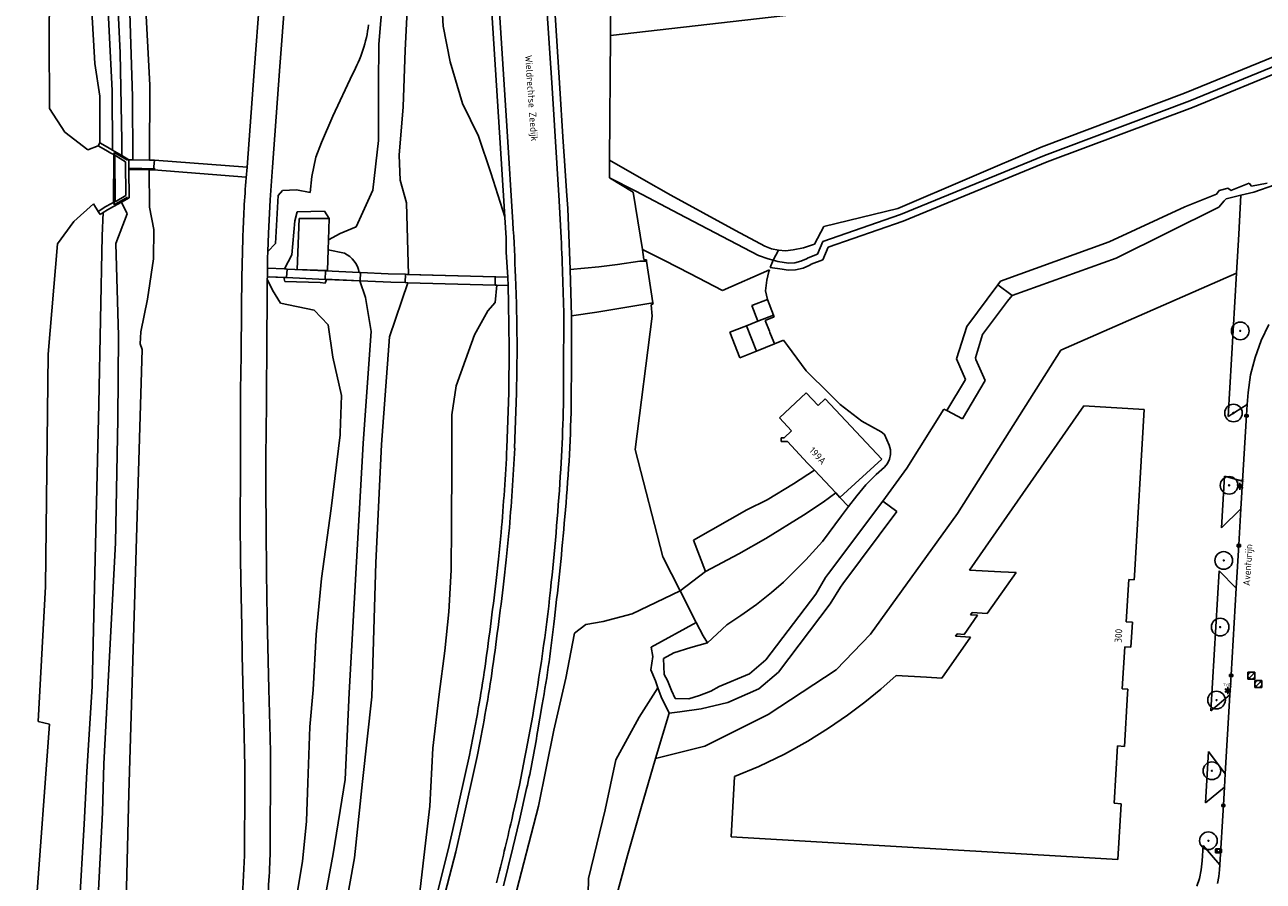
# Model space of a CAD drawing. Header units: metres. Extents: x 102000 to 105000, y 414600 to 420766.
# Tile 154 of 206: x 102639 to 102815, y 420338 to 420460. Entities that reach past the tile are written whole.
import ezdxf
from ezdxf.enums import TextEntityAlignment as Align

# ---------------------------------------------------------------- set-up
doc = ezdxf.new("R2010")
doc.units = ezdxf.units.M
doc.layers.get('0').update_dxf_attribs({"color": 8})
doc.styles.add('MtXpl_NLCS-ISO', font='NLCS-ISO.ttf')
doc.styles.add('NLCS-ISO', font='NLCS-ISO.ttf')

msp = doc.modelspace()

# ---------------------------------------------------------------- hatches: boundary and pattern name
at = {"ltscale": 0.1}
h = msp.add_hatch(color=256, dxfattribs=at)
edge = h.paths.add_edge_path()
edge.add_arc((102812.08, 420416.54), 0.075, 0, 360)
h = msp.add_hatch(color=256, dxfattribs=at)
edge = h.paths.add_edge_path()
edge.add_arc((102811.12, 420404.88), 0.075, 0, 360)
h = msp.add_hatch(color=256, dxfattribs=at)
edge = h.paths.add_edge_path()
edge.add_arc((102810.49, 420394.61), 0.075, 0, 360)
h = msp.add_hatch(color=256, dxfattribs=at)
edge = h.paths.add_edge_path()
edge.add_arc((102809.73, 420383.95), 0.075, 0, 360)
h = msp.add_hatch(color=256, dxfattribs=at)
edge = h.paths.add_edge_path()
edge.add_arc((102809.22, 420374.49), 0.075, 0, 360)
h = msp.add_hatch(color=256, dxfattribs=at)
edge = h.paths.add_edge_path()
edge.add_arc((102808.71, 420364.13), 0.075, 0, 360)
h = msp.add_hatch(color=256, dxfattribs=at)
edge = h.paths.add_edge_path()
edge.add_arc((102808.05, 420354.09), 0.075, 0, 360)
h = msp.add_hatch(color=256, dxfattribs=at)
edge = h.paths.add_edge_path()
edge.add_arc((102807.55, 420344.16), 0.075, 0, 360)

# ---------------------------------------------------------------- linework, layer by layer
for p, q in [((102673.73, 420475.38), (102672.05, 420453.36)), ((102675.7, 420454.09), (102677.11, 420472.37)), ((102643.05, 420470.54), (102642.97, 420458.35)), ((102698.89, 420459.81), (102698.31, 420470.13)), ((102705.26, 420470.24), (102706.9, 420444.69)), ((102707.99, 420444.9), (102706.31, 420471.01)), ((102656.33, 420468.32), (102657.26, 420451.42)), ((102651.19, 420464.64), (102651.49, 420459.08)), ((102653.02, 420456.03), (102652.58, 420465.95)), ((102654.34, 420463.19), (102654.77, 420449.8)), ((102690.34, 420464.39), (102689.74, 420457.23)), ((102713.59, 420463.02), (102714.37, 420451.04)), ((102715.44, 420450.98), (102714.7, 420462.89)), ((102722.69, 420464.12), (102722.65, 420458.47)), ((102722.65, 420458.47), (102722.69, 420464.12)), ((102649.42, 420454.52), (102649.02, 420461.95)), ((102693.79, 420462.05), (102693.51, 420456.42)), ((102752.08, 420461.84), (102722.65, 420458.47)), ((102699.9, 420454.74), (102698.89, 420459.81)), ((102804.18, 420450.3), (102826.84, 420459.59)), ((102642.97, 420458.35), (102642.99, 420448.11)), ((102651.49, 420459.08), (102651.88, 420450.68)), ((102722.65, 420458.47), (102722.53, 420440.77)), ((102722.53, 420440.77), (102722.65, 420458.47)), ((102827.26, 420458.36), (102804.93, 420449.2)), ((102653.28, 420443.55), (102653.02, 420456.03)), ((102689.74, 420457.23), (102689.71, 420451.47)), ((102693.51, 420456.42), (102693.21, 420448.34)), ((102827.64, 420457.43), (102805.29, 420448.27)), ((102650.15, 420449.88), (102649.42, 420454.52)), ((102674.66, 420439.79), (102675.7, 420454.09)), ((102701.66, 420448.84), (102699.9, 420454.74)), ((102672.05, 420453.36), (102671.08, 420439.78)), ((102683.24, 420447.01), (102686.01, 420453.01)), ((102651.88, 420450.68), (102651.93, 420442.22)), ((102657.26, 420451.42), (102657.21, 420440.77)), ((102689.71, 420451.47), (102689.72, 420443.56)), ((102714.37, 420451.04), (102715.35, 420435.01)), ((102715.88, 420444.07), (102715.44, 420450.98)), ((102650.14, 420443.22), (102650.15, 420449.88)), ((102654.77, 420449.8), (102654.83, 420440.83)), ((102703.89, 420444.2), (102701.66, 420448.84)), ((102783.79, 420442.62), (102804.18, 420450.3)), ((102804.93, 420449.2), (102786.91, 420442.43)), ((102642.99, 420448.11), (102645.18, 420444.75)), ((102681.62, 420443.28), (102683.24, 420447.01)), ((102693.21, 420448.34), (102692.67, 420441.49)), ((102805.29, 420448.27), (102784.65, 420440.52)), ((102645.18, 420444.75), (102648.42, 420442.27)), ((102653.26, 420441.43), (102653.28, 420443.55)), ((102689.72, 420443.56), (102688.93, 420436.5)), ((102705.65, 420438.96), (102703.89, 420444.2)), ((102706.9, 420444.69), (102707.63, 420432.73)), ((102708.8, 420431.92), (102707.99, 420444.9)), ((102716.07, 420441.37), (102715.88, 420444.07)), ((102648.42, 420442.27), (102649.92, 420442.82)), ((102649.92, 420442.82), (102650.14, 420443.22)), ((102651.02, 420442.22), (102649.92, 420442.82)), ((102650.14, 420443.22), (102651.24, 420442.62)), ((102651.71, 420441.79), (102651.02, 420442.22)), ((102651.24, 420442.62), (102651.93, 420442.22)), ((102652.11, 420441.58), (102651.71, 420441.79)), ((102651.93, 420442.22), (102653.26, 420441.43)), ((102652.18, 420441.88), (102652.17, 420434.46)), ((102654.08, 420440.78), (102652.18, 420441.88)), ((102680.8, 420441.19), (102681.62, 420443.28)), ((102763.45, 420433.9), (102783.79, 420442.62)), ((102786.91, 420442.43), (102784.29, 420441.45)), ((102652.08, 420434.78), (102652.11, 420441.58)), ((102653.81, 420440.55), (102652.26, 420441.47)), ((102652.26, 420441.47), (102652.3, 420434.88)), ((102654.25, 420440.85), (102653.26, 420441.43)), ((102653.82, 420435.74), (102653.81, 420440.55)), ((102654.25, 420440.85), (102654.83, 420440.83)), ((102654.27, 420439.47), (102654.25, 420440.85)), ((102654.83, 420440.83), (102657.21, 420440.77)), ((102657.21, 420440.77), (102657.9, 420440.76)), ((102657.77, 420439.39), (102657.9, 420440.76)), ((102657.9, 420440.76), (102671.08, 420439.78)), ((102680.25, 420438.48), (102680.8, 420441.19)), ((102692.67, 420441.49), (102692.81, 420437.93)), ((102722.52, 420438.29), (102722.53, 420440.77)), ((102722.52, 420438.29), (102722.53, 420440.77)), ((102722.53, 420440.77), (102727.4, 420438)), ((102784.29, 420441.45), (102763.84, 420433.05)), ((102784.65, 420440.52), (102764.2, 420432.11)), ((102658.02, 420439.55), (102654.26, 420439.63)), ((102654.84, 420439.46), (102654.27, 420439.47)), ((102654.33, 420435.44), (102654.27, 420439.47)), ((102657.17, 420439.41), (102654.84, 420439.46)), ((102657.77, 420439.39), (102657.17, 420439.41)), ((102657.17, 420439.41), (102657.18, 420434.12)), ((102670.93, 420438.36), (102657.77, 420439.39)), ((102671.08, 420439.78), (102670.92, 420438.25)), ((102670.92, 420438.25), (102670.93, 420438.36)), ((102674.35, 420435.16), (102674.66, 420439.79)), ((102679.99, 420436.19), (102680.25, 420438.48)), ((102707.63, 420432.73), (102705.65, 420438.96)), ((102725.89, 420436.24), (102722.52, 420438.29)), ((102725.89, 420436.24), (102722.52, 420438.29)), ((102722.52, 420438.29), (102726.24, 420436.36)), ((102675.46, 420435.77), (102676.08, 420436.48)), ((102676.08, 420436.48), (102678.07, 420436.56)), ((102678.07, 420436.56), (102679.99, 420436.19)), ((102688.93, 420436.5), (102686.54, 420431.33)), ((102692.81, 420437.93), (102693.67, 420434.73)), ((102727.4, 420438), (102731.21, 420435.8)), ((102808.7, 420435.96), (102809.08, 420436.46)), ((102809.08, 420436.46), (102810.34, 420436.82)), ((102810.34, 420436.82), (102810.76, 420436.45)), ((102810.76, 420436.45), (102813.32, 420437.52)), ((102813.32, 420437.52), (102813.68, 420437.09)), ((102813.68, 420437.09), (102815.92, 420437.51)), ((102817.01, 420437.27), (102813.99, 420436.25)), ((102651.73, 420434.56), (102652.08, 420434.78)), ((102652.08, 420434.21), (102653.21, 420434.83)), ((102652.17, 420434.46), (102654.09, 420435.53)), ((102652.3, 420434.88), (102653.82, 420435.74)), ((102653.21, 420434.83), (102654.33, 420435.44)), ((102653.21, 420434.83), (102654.01, 420433.15)), ((102674.11, 420430.36), (102674.35, 420435.16)), ((102675.11, 420428.97), (102675.46, 420435.77)), ((102693.67, 420434.73), (102693.89, 420427.88)), ((102715.35, 420435.01), (102715.66, 420429.74)), ((102716.58, 420433.94), (102716.46, 420435.74)), ((102727.18, 420428.1), (102725.89, 420436.24)), ((102727.18, 420428.1), (102725.89, 420436.24)), ((102726.24, 420436.36), (102732.37, 420433.17)), ((102731.21, 420435.8), (102740.39, 420430.79)), ((102804.19, 420434.17), (102808.7, 420435.96)), ((102809.77, 420435), (102809.02, 420434.1)), ((102810.06, 420435.29), (102809.77, 420435)), ((102812.14, 420435.8), (102810.06, 420435.29)), ((102812.14, 420435.8), (102811.86, 420430.26)), ((102813.99, 420436.25), (102812.14, 420435.8)), ((102646.43, 420432.08), (102649.25, 420434.57)), ((102649.25, 420434.57), (102649.93, 420433.48)), ((102649.93, 420433.48), (102651.01, 420434.19)), ((102649.93, 420433.48), (102650.2, 420433.07)), ((102650.2, 420433.07), (102650.63, 420433.35)), ((102650.63, 420433.35), (102650.46, 420430.06)), ((102650.63, 420433.35), (102651.25, 420433.75)), ((102651.01, 420434.19), (102651.73, 420434.56)), ((102651.25, 420433.75), (102652.08, 420434.21)), ((102654.01, 420433.15), (102652.42, 420428.93)), ((102657.18, 420434.12), (102657.79, 420430.95)), ((102677.82, 420432.16), (102678.18, 420433.45)), ((102678.18, 420433.45), (102682.05, 420433.54)), ((102682.05, 420433.54), (102682.73, 420432.52)), ((102716.92, 420425.28), (102716.58, 420433.94)), ((102732.37, 420433.17), (102743.69, 420427.25)), ((102763.84, 420433.05), (102752.79, 420429.22)), ((102752.97, 420431.36), (102763.45, 420433.9)), ((102793.44, 420429.19), (102804.19, 420434.17)), ((102809.02, 420434.1), (102794.46, 420426.85)), ((102644.14, 420428.89), (102646.43, 420432.08)), ((102677.43, 420427.35), (102677.82, 420432.16)), ((102678.18, 420425.27), (102678.46, 420432.48)), ((102678.18, 420425.27), (102678.46, 420432.48)), ((102678.46, 420432.48), (102682.73, 420432.52)), ((102678.46, 420432.48), (102682.73, 420432.52)), ((102682.73, 420432.52), (102682.62, 420429.47)), ((102682.73, 420432.52), (102682.62, 420429.47)), ((102686.54, 420431.33), (102684.29, 420430.38)), ((102707.63, 420432.73), (102707.63, 420432.66)), ((102707.63, 420432.66), (102707.83, 420429.74)), ((102751.61, 420428.84), (102752.97, 420431.36)), ((102764.2, 420432.11), (102753.54, 420428.42)), ((102650.46, 420430.06), (102650, 420406.18)), ((102657.79, 420430.95), (102657.75, 420426.78)), ((102674.01, 420427.79), (102674.11, 420430.36)), ((102682.62, 420429.47), (102682.58, 420428.07)), ((102682.62, 420429.47), (102682.58, 420428.07)), ((102684.29, 420430.38), (102682.62, 420429.47)), ((102707.83, 420429.74), (102707.86, 420427.74)), ((102740.39, 420430.79), (102744.56, 420428.56)), ((102811.86, 420430.26), (102811.54, 420424.72)), ((102642.82, 420413.24), (102644.14, 420428.89)), ((102652.42, 420428.93), (102652.8, 420415.85)), ((102673.97, 420426.85), (102674.01, 420427.79)), ((102674.01, 420427.79), (102675.11, 420428.97)), ((102682.58, 420428.07), (102682.48, 420425.11)), ((102682.58, 420428.07), (102682.48, 420425.11)), ((102682.58, 420428.07), (102684.87, 420427.57)), ((102693.89, 420427.88), (102693.96, 420424.57)), ((102707.86, 420427.74), (102708.09, 420424.16)), ((102727.4, 420426.68), (102727.18, 420428.1)), ((102727.4, 420426.68), (102727.18, 420428.1)), ((102727.18, 420428.1), (102730.31, 420426.52)), ((102744.56, 420428.56), (102745.5, 420428.19)), ((102745.5, 420428.19), (102746.5, 420427.98)), ((102745.74, 420426.57), (102746.5, 420427.98)), ((102746.5, 420427.98), (102747.51, 420427.93)), ((102747.51, 420427.93), (102748.6, 420428.05)), ((102748.6, 420428.05), (102750.05, 420428.34)), ((102750.05, 420428.34), (102751.61, 420428.84)), ((102752.79, 420429.22), (102752.04, 420427.42)), ((102753.54, 420428.42), (102752.8, 420426.64)), ((102778.04, 420423.6), (102793.44, 420429.19)), ((102657.75, 420426.78), (102656.9, 420421.03)), ((102673.95, 420425.44), (102673.97, 420426.85)), ((102676.38, 420425.33), (102677.43, 420427.35)), ((102720.98, 420425.65), (102723.67, 420425.98)), ((102723.67, 420425.98), (102726.8, 420426.45)), ((102726.8, 420426.45), (102727.79, 420426.46)), ((102727.76, 420426.64), (102727.4, 420426.68)), ((102727.76, 420426.64), (102727.4, 420426.68)), ((102727.79, 420426.46), (102727.76, 420426.64)), ((102727.79, 420426.46), (102727.76, 420426.64)), ((102728.69, 420420.52), (102727.79, 420426.46)), ((102728.69, 420420.52), (102727.79, 420426.46)), ((102730.31, 420426.52), (102733.93, 420424.7)), ((102743.69, 420427.25), (102745.04, 420426.75)), ((102745.04, 420426.75), (102745.74, 420426.57)), ((102745.35, 420425.54), (102745.74, 420426.57)), ((102746.43, 420426.4), (102745.74, 420426.57)), ((102747.91, 420426.18), (102746.43, 420426.4)), ((102748.81, 420426.22), (102747.91, 420426.18)), ((102749.68, 420426.43), (102748.81, 420426.22)), ((102750.5, 420426.78), (102749.68, 420426.43)), ((102750.95, 420425.89), (102749.99, 420425.47)), ((102750.74, 420426.92), (102750.5, 420426.78)), ((102752.04, 420427.42), (102750.74, 420426.92)), ((102751.17, 420426.01), (102750.95, 420425.89)), ((102752.8, 420426.64), (102751.17, 420426.01)), ((102794.46, 420426.85), (102779.69, 420421.57)), ((102673.92, 420423.89), (102673.93, 420424.22)), ((102673.93, 420424.22), (102673.95, 420425.44)), ((102676.27, 420424.12), (102673.93, 420424.22)), ((102676.38, 420425.33), (102673.95, 420425.44)), ((102674.18, 420424.2), (102676.57, 420424.1)), ((102676.66, 420424.1), (102676.27, 420424.12)), ((102676.43, 420423.54), (102676.27, 420424.12)), ((102676.73, 420425.31), (102676.38, 420425.33)), ((102676.66, 420424.1), (102676.73, 420425.31)), ((102682.12, 420423.86), (102676.66, 420424.1)), ((102682.18, 420425.06), (102676.73, 420425.31)), ((102682.48, 420425.11), (102678.18, 420425.27)), ((102682.48, 420425.11), (102678.18, 420425.27)), ((102682.18, 420425.06), (102682.12, 420423.86)), ((102686.99, 420424.84), (102682.18, 420425.06)), ((102687.18, 420424.83), (102686.99, 420424.84)), ((102687.18, 420424.83), (102687.13, 420423.64)), ((102691.09, 420424.65), (102687.18, 420424.83)), ((102693.54, 420424.58), (102691.09, 420424.65)), ((102693.48, 420423.39), (102693.54, 420424.58)), ((102693.96, 420424.57), (102693.54, 420424.58)), ((102693.78, 420424.53), (102706.37, 420424.23)), ((102706.3, 420424.21), (102693.96, 420424.57)), ((102706.3, 420424.21), (102706.27, 420423.03)), ((102708.09, 420424.16), (102706.3, 420424.21)), ((102708.09, 420424.16), (102708.09, 420424.14)), ((102708.09, 420424.14), (102708.13, 420422.97)), ((102709.18, 420424.18), (102709.23, 420423.01)), ((102716.92, 420425.28), (102720.98, 420425.65)), ((102717.1, 420418.66), (102716.92, 420425.28)), ((102733.93, 420424.7), (102738.58, 420422.28)), ((102738.58, 420422.28), (102745.21, 420425.19)), ((102745.13, 420424.97), (102744.84, 420423.72)), ((102745.21, 420425.19), (102745.13, 420424.97)), ((102747.03, 420425.3), (102745.35, 420425.54)), ((102747.86, 420425.18), (102747.03, 420425.3)), ((102748.94, 420425.23), (102747.86, 420425.18)), ((102749.99, 420425.47), (102748.94, 420425.23)), ((102811.54, 420424.72), (102786.61, 420413.8)), ((102810.35, 420404.38), (102811.54, 420424.72)), ((102673.89, 420421.8), (102673.92, 420423.89)), ((102674.67, 420422.31), (102673.92, 420423.89)), ((102675.79, 420420.5), (102674.67, 420422.31)), ((102681.44, 420423.4), (102676.43, 420423.54)), ((102682.16, 420423.31), (102681.44, 420423.4)), ((102687.14, 420423.66), (102682.12, 420423.9)), ((102682.34, 420423.85), (102682.12, 420423.86)), ((102682.34, 420423.85), (102682.16, 420423.31)), ((102687.08, 420423.64), (102682.34, 420423.85)), ((102687.13, 420423.64), (102687.08, 420423.64)), ((102687.89, 420421.3), (102687.08, 420423.64)), ((102691.45, 420423.45), (102687.13, 420423.64)), ((102691.29, 420415.7), (102693.89, 420423.38)), ((102693.48, 420423.39), (102691.45, 420423.45)), ((102693.89, 420423.38), (102693.48, 420423.39)), ((102706.27, 420423.03), (102693.89, 420423.38)), ((102706.5, 420423.02), (102706.27, 420423.03)), ((102706.5, 420423.02), (102706.29, 420420.59)), ((102708.13, 420422.97), (102706.5, 420423.02)), ((102708.13, 420422.97), (102708.19, 420420.37)), ((102709.23, 420423.01), (102709.29, 420420.39)), ((102744.84, 420423.72), (102744.66, 420422.21)), ((102773.24, 420417.16), (102777.65, 420423.08)), ((102777.65, 420423.08), (102778.04, 420423.6)), ((102779.69, 420421.57), (102777.65, 420423.08)), ((102656.9, 420421.03), (102655.95, 420416.42)), ((102673.85, 420414.47), (102673.89, 420421.8)), ((102688.66, 420416.46), (102687.89, 420421.3)), ((102706.29, 420420.59), (102705.23, 420419.39)), ((102742.74, 420420.17), (102744.95, 420421.02)), ((102744.66, 420422.21), (102744.95, 420421.02)), ((102744.95, 420421.02), (102745.82, 420418.76)), ((102779.04, 420420.76), (102775.5, 420416.01)), ((102779.69, 420421.57), (102779.04, 420420.76)), ((102670.21, 420413.06), (102670.26, 420419.81)), ((102680.57, 420419.47), (102675.79, 420420.5)), ((102682.59, 420417.39), (102680.57, 420419.47)), ((102705.23, 420419.39), (102703.34, 420415.98)), ((102708.19, 420420.37), (102708.28, 420414.15)), ((102709.29, 420420.39), (102709.38, 420414.15)), ((102717.1, 420418.66), (102720.7, 420419.2)), ((102720.7, 420419.2), (102728.69, 420420.52)), ((102728.71, 420420.37), (102728.43, 420420.24)), ((102728.43, 420420.24), (102728.71, 420420.37)), ((102728.43, 420420.24), (102728.59, 420418.64)), ((102728.59, 420418.64), (102728.43, 420420.24)), ((102728.69, 420420.52), (102728.71, 420420.37)), ((102728.71, 420420.37), (102728.69, 420420.52)), ((102743.58, 420417.9), (102742.74, 420420.17)), ((102683.21, 420412.79), (102682.59, 420417.39)), ((102716.05, 420417.98), (102716, 420411.46)), ((102717.13, 420412.46), (102717.1, 420418.66)), ((102728.59, 420418.64), (102726.14, 420399.71)), ((102726.14, 420399.71), (102728.59, 420418.64)), ((102739.58, 420416.36), (102741.96, 420417.28)), ((102741.96, 420417.28), (102743.58, 420417.9)), ((102741.96, 420417.28), (102743.4, 420413.68)), ((102745.82, 420418.76), (102743.58, 420417.9)), ((102745.91, 420418.52), (102744.62, 420418.02)), ((102744.62, 420418.02), (102745.22, 420416.5)), ((102745.82, 420418.76), (102745.91, 420418.52)), ((102771.8, 420412.56), (102773.24, 420417.16)), ((102815.05, 420415.16), (102816.15, 420417.45)), ((102652.8, 420415.85), (102652.72, 420403.99)), ((102655.95, 420416.42), (102655.85, 420414.69)), ((102688.06, 420407.87), (102688.66, 420416.46)), ((102690.14, 420400.43), (102691.29, 420415.7)), ((102703.34, 420415.98), (102702.07, 420412.43)), ((102741.03, 420412.74), (102739.58, 420416.36)), ((102745.22, 420416.5), (102745.29, 420416.31)), ((102745.29, 420416.31), (102745.84, 420414.94)), ((102775.5, 420416.01), (102774.47, 420412.7)), ((102656.14, 420413.88), (102654.24, 420350.86)), ((102655.85, 420414.69), (102656.14, 420413.88)), ((102673.78, 420400.86), (102673.85, 420414.47)), ((102708.28, 420414.15), (102708.2, 420407.73)), ((102709.38, 420414.15), (102709.29, 420407.7)), ((102743.4, 420413.68), (102741.03, 420412.74)), ((102745.94, 420414.69), (102743.4, 420413.68)), ((102745.84, 420414.94), (102745.94, 420414.69)), ((102745.94, 420414.69), (102747.24, 420415.21)), ((102747.24, 420415.21), (102747.79, 420414.47)), ((102747.79, 420414.47), (102750.43, 420410.89)), ((102786.61, 420413.8), (102771.93, 420390.61)), ((102814.18, 420412.77), (102815.05, 420415.16)), ((102642.41, 420380.27), (102642.82, 420413.24)), ((102670.14, 420408.14), (102670.21, 420413.06)), ((102684.46, 420407.35), (102683.21, 420412.79)), ((102702.07, 420412.43), (102700.76, 420408.73)), ((102717.09, 420405.93), (102717.13, 420412.46)), ((102772.26, 420411.5), (102771.8, 420412.56)), ((102774.47, 420412.7), (102774.55, 420412.49)), ((102774.55, 420412.49), (102775.84, 420409.48)), ((102813.55, 420410.31), (102814.18, 420412.77)), ((102750.43, 420410.89), (102753.75, 420407.61)), ((102773.04, 420409.66), (102772.26, 420411.5)), ((102813.18, 420407.8), (102813.55, 420410.31)), ((102700.76, 420408.73), (102700.11, 420404.62)), ((102770.42, 420405.23), (102773.04, 420409.66)), ((102775.84, 420409.48), (102772.64, 420404.07)), ((102670.1, 420400.14), (102670.14, 420408.14)), ((102684.28, 420402.07), (102684.46, 420407.35)), ((102687.54, 420400.56), (102688.06, 420407.87)), ((102708.2, 420407.73), (102707.95, 420399.93)), ((102709.29, 420407.7), (102709.04, 420399.88)), ((102750.46, 420407.77), (102747.42, 420404.92)), ((102752.15, 420405.96), (102750.46, 420407.77)), ((102753.14, 420406.91), (102752.15, 420405.96)), ((102761.16, 420398.33), (102753.14, 420406.91)), ((102753.75, 420407.61), (102755.28, 420406.09)), ((102813.06, 420406.09), (102813.18, 420407.8)), ((102650, 420406.18), (102649.04, 420366.12)), ((102747.42, 420404.92), (102746.65, 420404.2)), ((102755.28, 420406.09), (102758.34, 420403.74)), ((102764.72, 420397.03), (102770, 420405.45)), ((102764.72, 420397.03), (102770, 420405.45)), ((102770, 420405.45), (102770.42, 420405.23)), ((102772.64, 420404.07), (102770.42, 420405.23)), ((102789.87, 420405.9), (102773.63, 420382.58)), ((102798.41, 420405.38), (102789.87, 420405.9)), ((102797.06, 420381.83), (102798.41, 420405.38)), ((102813.06, 420406.09), (102810.35, 420404.38)), ((102812.96, 420404.59), (102813.06, 420406.09)), ((102652.72, 420403.99), (102652.38, 420386.46)), ((102700.11, 420404.62), (102700.13, 420397.77)), ((102746.65, 420404.2), (102748.34, 420402.36)), ((102758.34, 420403.74), (102761.07, 420402.2)), ((102812.41, 420395.23), (102812.96, 420404.59)), ((102812.73, 420404.34), (102813.18, 420404.64)), ((102813.18, 420404.34), (102812.73, 420404.64)), ((102813.18, 420404.64), (102812.73, 420404.64)), ((102812.73, 420404.64), (102812.73, 420404.34)), ((102812.73, 420404.34), (102813.18, 420404.34)), ((102813.18, 420404.34), (102813.18, 420404.64)), ((102683, 420391.34), (102684.27, 420401.79)), ((102684.27, 420401.79), (102684.28, 420402.07)), ((102747.3, 420401.38), (102746.91, 420401.38)), ((102746.91, 420401.38), (102746.91, 420400.84)), ((102748.34, 420402.36), (102747.3, 420401.38)), ((102761.07, 420402.2), (102761.52, 420401.88)), ((102761.52, 420401.88), (102761.56, 420401.84)), ((102761.56, 420401.84), (102762.22, 420400.3)), ((102670.1, 420396.46), (102670.1, 420400.14)), ((102673.72, 420400.17), (102673.78, 420400.86)), ((102673.73, 420394.26), (102673.72, 420400.17)), ((102686.58, 420383.76), (102687.54, 420400.56)), ((102689.35, 420383.6), (102690.14, 420400.43)), ((102726.14, 420399.71), (102730.08, 420384.45)), ((102730.08, 420384.45), (102726.14, 420399.71)), ((102746.91, 420400.84), (102747.78, 420400.84)), ((102747.78, 420400.84), (102750.65, 420397.78)), ((102762.22, 420400.3), (102762.4, 420399.65)), ((102762.4, 420399.65), (102762.42, 420398.98)), ((102700.13, 420397.77), (102700.07, 420388.9)), ((102750.65, 420397.78), (102751.62, 420396.75)), ((102755.24, 420392.89), (102761.16, 420398.33)), ((102762, 420397.72), (102761.58, 420397.2)), ((102762.29, 420398.33), (102762, 420397.72)), ((102762.42, 420398.98), (102762.29, 420398.33)), ((102670.09, 420389.45), (102670.1, 420396.46)), ((102748.66, 420394.81), (102751.62, 420396.75)), ((102751.62, 420396.75), (102754.63, 420393.54)), ((102760.36, 420396.13), (102758.93, 420394.67)), ((102761.58, 420397.2), (102760.36, 420396.13)), ((102761.32, 420392.38), (102764.72, 420397.03)), ((102761.32, 420392.38), (102764.72, 420397.03)), ((102673.74, 420388.45), (102673.73, 420394.26)), ((102744.91, 420392.54), (102748.66, 420394.81)), ((102758.93, 420394.67), (102757.63, 420393.11)), ((102809.43, 420388.6), (102809.86, 420395.91)), ((102809.86, 420395.91), (102812.41, 420395.23)), ((102811.81, 420394.57), (102812.27, 420394.57)), ((102811.81, 420394.37), (102812.27, 420394.37)), ((102812.41, 420395.23), (102812.17, 420391.29)), ((102742.03, 420391.14), (102744.91, 420392.54)), ((102754.63, 420393.54), (102752.86, 420392.21)), ((102754.63, 420393.54), (102755.24, 420392.89)), ((102755.24, 420392.89), (102756.46, 420391.59)), ((102757.63, 420393.11), (102756.46, 420391.59)), ((102681.61, 420381.4), (102683, 420391.34)), ((102734.46, 420386.85), (102742.03, 420391.14)), ((102752.86, 420392.21), (102750.06, 420390.39)), ((102753.62, 420382.12), (102761.32, 420392.38)), ((102756.46, 420391.59), (102755.44, 420390.27)), ((102763.33, 420390.89), (102755.65, 420380.65)), ((102761.32, 420392.38), (102763.33, 420390.89)), ((102812.17, 420391.29), (102809.43, 420388.6)), ((102811.87, 420386.15), (102812.17, 420391.29)), ((102670.14, 420384.02), (102670.09, 420389.45)), ((102700.07, 420388.9), (102700.01, 420382.58)), ((102750.06, 420390.39), (102744.7, 420387.07)), ((102755.44, 420390.27), (102752.76, 420386.64)), ((102771.93, 420390.61), (102759.57, 420373.49)), ((102673.8, 420382.21), (102673.74, 420388.45)), ((102707.13, 420387.91), (102706.75, 420384.13)), ((102708.23, 420387.81), (102707.85, 420384.02)), ((102652.38, 420386.46), (102650.72, 420355.09)), ((102736.16, 420382.37), (102734.46, 420386.85)), ((102744.7, 420387.07), (102740.87, 420384.87)), ((102752.76, 420386.64), (102750.41, 420384.06)), ((102811.51, 420380), (102811.87, 420386.15)), ((102811.65, 420385.9), (102812.1, 420386.2)), ((102812.1, 420385.9), (102811.65, 420386.2)), ((102812.1, 420386.2), (102811.65, 420386.2)), ((102811.65, 420386.2), (102811.65, 420385.9)), ((102811.65, 420385.9), (102812.1, 420385.9)), ((102812.1, 420385.9), (102812.1, 420386.2)), ((102670.23, 420378.88), (102670.14, 420384.02)), ((102685.54, 420365.17), (102686.58, 420383.76)), ((102706.75, 420384.13), (102706.43, 420381.11)), ((102707.85, 420384.02), (102707.52, 420380.99)), ((102730.08, 420384.45), (102732.53, 420379.62)), ((102732.53, 420379.62), (102730.08, 420384.45)), ((102740.87, 420384.87), (102736.16, 420382.37)), ((102750.41, 420384.06), (102747.2, 420380.88)), ((102673.91, 420375.75), (102673.8, 420382.21)), ((102688.79, 420364.61), (102689.35, 420383.6)), ((102700.01, 420382.58), (102699.68, 420376.65)), ((102732.53, 420379.62), (102736.16, 420382.37)), ((102753.2, 420381.52), (102753.62, 420382.12)), ((102773.63, 420382.58), (102778.07, 420382.35)), ((102780.25, 420382.23), (102776.16, 420376.42)), ((102778.07, 420382.35), (102780.25, 420382.23)), ((102807.92, 420362.61), (102809.08, 420382.46)), ((102809.08, 420382.46), (102811.51, 420380)), ((102641.41, 420361.07), (102642.41, 420380.27)), ((102680.86, 420373.42), (102681.61, 420381.4)), ((102747.2, 420380.88), (102745.51, 420379.38)), ((102751.8, 420379.18), (102753.2, 420381.52)), ((102755.3, 420380.16), (102753.87, 420377.78)), ((102755.65, 420380.65), (102755.3, 420380.16)), ((102795.9, 420375.25), (102796.26, 420381.24)), ((102796.26, 420381.24), (102797.02, 420381.19)), ((102797.02, 420381.19), (102797.06, 420381.83)), ((102670.29, 420374.59), (102670.23, 420378.88)), ((102732.53, 420379.62), (102725.71, 420376.36)), ((102734.8, 420375.14), (102732.53, 420379.62)), ((102734.8, 420375.14), (102732.53, 420379.62)), ((102745.51, 420379.38), (102743.4, 420377.7)), ((102744.7, 420369.84), (102751.8, 420379.18)), ((102811.51, 420380), (102810.77, 420367.72)), ((102699.68, 420376.65), (102699.13, 420371.12)), ((102743.4, 420377.7), (102741.18, 420376.15)), ((102753.87, 420377.78), (102746.53, 420368.11)), ((102674.15, 420365.68), (102673.91, 420375.75)), ((102719.14, 420374.88), (102717.54, 420373.62)), ((102721.62, 420375.26), (102719.14, 420374.88)), ((102725.71, 420376.36), (102721.62, 420375.26)), ((102728.43, 420371.64), (102734.8, 420375.14)), ((102734.8, 420375.13), (102734.8, 420375.14)), ((102734.8, 420375.13), (102734.8, 420375.14)), ((102735.83, 420373.23), (102734.8, 420375.13)), ((102735.83, 420373.23), (102734.8, 420375.13)), ((102741.18, 420376.15), (102739.16, 420374.82)), ((102774.76, 420376.16), (102772.86, 420373.46)), ((102773.99, 420376.55), (102773.76, 420376.22)), ((102773.76, 420376.22), (102774.76, 420376.16)), ((102776.16, 420376.42), (102773.99, 420376.55)), ((102796.76, 420375.2), (102795.9, 420375.25)), ((102796.55, 420371.66), (102796.76, 420375.2)), ((102670.37, 420370.48), (102670.29, 420374.59)), ((102680.46, 420365.57), (102680.86, 420373.42)), ((102717.54, 420373.62), (102716.31, 420367.26)), ((102736.41, 420372.24), (102735.83, 420373.23)), ((102736.41, 420372.24), (102735.83, 420373.23)), ((102739.16, 420374.82), (102736.41, 420372.24)), ((102759.57, 420373.49), (102754.69, 420368.44)), ((102771.86, 420373.52), (102771.63, 420373.19)), ((102771.63, 420373.19), (102773.79, 420373.05)), ((102772.86, 420373.46), (102771.86, 420373.52)), ((102728.65, 420370.31), (102728.43, 420371.64)), ((102734.08, 420371.58), (102731.66, 420370.82)), ((102736.41, 420372.24), (102734.08, 420371.58)), ((102773.79, 420373.05), (102769.71, 420367.25)), ((102795.33, 420365.72), (102795.68, 420371.71)), ((102795.68, 420371.71), (102796.55, 420371.66)), ((102670.51, 420364.73), (102670.37, 420370.48)), ((102699.13, 420371.12), (102698.31, 420364.97)), ((102728.4, 420368.43), (102728.65, 420370.31)), ((102731.66, 420370.82), (102730.18, 420370.01)), ((102730.18, 420370.01), (102730.29, 420367.77)), ((102742.38, 420367.87), (102744.7, 420369.84)), ((102729.05, 420366.85), (102728.4, 420368.43)), ((102738.08, 420366.04), (102742.38, 420367.87)), ((102746.53, 420368.11), (102743.71, 420365.72)), ((102754.69, 420368.44), (102745.05, 420362.07)), ((102814.17, 420368.09), (102813.17, 420368.09)), ((102813.17, 420368.09), (102813.17, 420367.09)), ((102813.32, 420367.24), (102814.03, 420367.95)), ((102814.17, 420367.09), (102814.17, 420368.09)), ((102649.04, 420366.12), (102648.29, 420353.92)), ((102716.31, 420367.26), (102714.6, 420359.86)), ((102729.4, 420365.85), (102729.05, 420366.85)), ((102730.29, 420367.77), (102730.76, 420366.89)), ((102730.76, 420366.89), (102731.3, 420365.47)), ((102736.92, 420365.39), (102738.08, 420366.04)), ((102763.23, 420367.61), (102761.06, 420365.68)), ((102767.54, 420367.37), (102763.23, 420367.61)), ((102769.71, 420367.25), (102767.54, 420367.37)), ((102810.55, 420367.47), (102811, 420367.77)), ((102811, 420367.47), (102810.55, 420367.77)), ((102811, 420367.77), (102810.55, 420367.77)), ((102810.55, 420367.77), (102810.55, 420367.47)), ((102810.55, 420367.47), (102811, 420367.47)), ((102810.77, 420367.72), (102810.65, 420365.46)), ((102811, 420367.47), (102811, 420367.77)), ((102813.17, 420367.09), (102814.17, 420367.09)), ((102815.13, 420366.9), (102814.13, 420366.9)), ((102814.13, 420366.9), (102814.13, 420365.9)), ((102814.28, 420366.04), (102814.99, 420366.75)), ((102815.13, 420365.9), (102815.13, 420366.9)), ((102670.59, 420361.26), (102670.51, 420364.73)), ((102674.27, 420360.57), (102674.15, 420365.68)), ((102679.98, 420360.32), (102680.46, 420365.57)), ((102684.98, 420352.86), (102685.54, 420365.17)), ((102687.46, 420352.57), (102688.79, 420364.61)), ((102698.31, 420364.97), (102697.42, 420357.28)), ((102726.71, 420361.7), (102729.4, 420365.85)), ((102729.4, 420365.85), (102729.84, 420364.57)), ((102729.84, 420364.57), (102731, 420362.28)), ((102731.3, 420365.47), (102731.86, 420364.37)), ((102731.86, 420364.37), (102733.8, 420364.29)), ((102733.8, 420364.29), (102735.31, 420364.76)), ((102735.31, 420364.76), (102736.92, 420365.39)), ((102743.71, 420365.72), (102739.33, 420363.79)), ((102761.06, 420365.68), (102758.77, 420363.81)), ((102796.1, 420365.67), (102795.33, 420365.72)), ((102795.62, 420357.55), (102796.06, 420365.03)), ((102796.06, 420365.03), (102796.1, 420365.67)), ((102810.62, 420364.86), (102807.92, 420362.61)), ((102809.94, 420353.65), (102810.62, 420364.86)), ((102810.08, 420365.58), (102810.54, 420365.58)), ((102810.08, 420365.38), (102810.54, 420365.38)), ((102810.65, 420365.46), (102810.62, 420364.86)), ((102814.13, 420365.9), (102815.13, 420365.9)), ((102712.29, 420359.63), (102712.96, 420363.48)), ((102735.55, 420362.9), (102732.49, 420362.44)), ((102739.33, 420363.79), (102735.55, 420362.9)), ((102758.77, 420363.81), (102756.31, 420361.97)), ((102642.99, 420360.73), (102641.41, 420361.07)), ((102670.75, 420354.67), (102670.59, 420361.26)), ((102723.4, 420355.66), (102726.71, 420361.7)), ((102731, 420362.28), (102729.03, 420355.81)), ((102732.49, 420362.44), (102731, 420362.28)), ((102745.05, 420362.07), (102736.07, 420357.6)), ((102756.31, 420361.97), (102753.62, 420360.12)), ((102639.49, 420313.41), (102642.99, 420360.73)), ((102674.36, 420356.79), (102674.27, 420360.57)), ((102679.7, 420352.4), (102679.98, 420360.32)), ((102714.6, 420359.86), (102712.43, 420349.05)), ((102753.62, 420360.12), (102750.66, 420358.29)), ((102697.42, 420357.28), (102696.99, 420349.07)), ((102736.07, 420357.6), (102729.03, 420355.81)), ((102750.66, 420358.29), (102747.35, 420356.46)), ((102794.18, 420349.47), (102794.65, 420357.61)), ((102794.65, 420357.61), (102795.62, 420357.55)), ((102674.38, 420353.22), (102674.36, 420356.79)), ((102702.63, 420356.33), (102700.52, 420346.79)), ((102703.71, 420356.1), (102701.59, 420346.54)), ((102721.9, 420348.55), (102723.4, 420355.66)), ((102729.03, 420355.81), (102726.98, 420348.68)), ((102747.35, 420356.46), (102743.7, 420354.7)), ((102807.16, 420349.52), (102807.58, 420356.84)), ((102807.58, 420356.84), (102809.94, 420353.65)), ((102648.29, 420353.92), (102647.9, 420346.52)), ((102650.72, 420355.09), (102650.54, 420348.18)), ((102670.74, 420351.16), (102670.75, 420354.67)), ((102743.7, 420354.7), (102740.24, 420353.26)), ((102674.34, 420345.1), (102674.38, 420353.22)), ((102679.49, 420346.94), (102679.7, 420352.4)), ((102683.28, 420342.28), (102684.98, 420352.86)), ((102686.32, 420341.74), (102687.46, 420352.57)), ((102740.24, 420353.26), (102739.77, 420344.71)), ((102809.94, 420353.65), (102809.83, 420351.76)), ((102654.24, 420350.86), (102653.88, 420335.56)), ((102670.7, 420343.03), (102670.74, 420351.16)), ((102709.73, 420347.09), (102710.75, 420351.57)), ((102809.83, 420351.76), (102807.16, 420349.52)), ((102809.68, 420349.27), (102809.83, 420351.76)), ((102696.99, 420349.07), (102696.05, 420340.97)), ((102712.43, 420349.05), (102708.98, 420335.74)), ((102719.52, 420338.79), (102721.9, 420348.55)), ((102726.98, 420348.68), (102725.08, 420342.07)), ((102795.15, 420349.41), (102794.18, 420349.47)), ((102794.68, 420341.48), (102795.15, 420349.41)), ((102809.18, 420340.73), (102809.68, 420349.27)), ((102809.45, 420349.02), (102809.9, 420349.32)), ((102809.9, 420349.02), (102809.45, 420349.32)), ((102809.9, 420349.32), (102809.45, 420349.32)), ((102809.45, 420349.32), (102809.45, 420349.02)), ((102809.45, 420349.02), (102809.9, 420349.02)), ((102809.9, 420349.02), (102809.9, 420349.32)), ((102650.54, 420348.18), (102649.65, 420331.62)), ((102678.91, 420341.23), (102679.49, 420346.94)), ((102700.52, 420346.79), (102699.61, 420342.85)), ((102708.8, 420343.13), (102709.73, 420347.09)), ((102647.9, 420346.52), (102647.08, 420332.52)), ((102701.59, 420346.54), (102700.68, 420342.59)), ((102739.77, 420344.71), (102794.68, 420341.48)), ((102806.68, 420341.32), (102806.8, 420343.47)), ((102806.8, 420343.47), (102809.18, 420340.73)), ((102681.56, 420333), (102683.28, 420342.28)), ((102684.63, 420332.42), (102686.32, 420341.74)), ((102699.61, 420342.85), (102697.15, 420333.19)), ((102700.68, 420342.59), (102698.38, 420333.66)), ((102707.46, 420337.77), (102708.8, 420343.13)), ((102725.08, 420342.07), (102709.64, 420285.68)), ((102808.56, 420342.94), (102808.56, 420342.49)), ((102808.59, 420342.94), (102808.59, 420342.49)), ((102809.35, 420343), (102808.62, 420343)), ((102809.35, 420342.97), (102808.62, 420342.97)), ((102808.62, 420342.94), (102808.99, 420342.46)), ((102808.62, 420342.94), (102809.35, 420342.94)), ((102808.62, 420342.46), (102809.35, 420342.46)), ((102808.62, 420342.44), (102809.35, 420342.44)), ((102808.99, 420342.46), (102809.35, 420342.94)), ((102809.38, 420342.49), (102809.38, 420342.94)), ((102809.41, 420342.49), (102809.41, 420342.94)), ((102678.02, 420335.85), (102678.91, 420341.23)), ((102696.05, 420340.97), (102695.23, 420333.82)), ((102806.27, 420338.81), (102806.54, 420340.05)), ((102806.54, 420340.05), (102806.68, 420341.32)), ((102809.14, 420340.04), (102809.03, 420339.06)), ((102809.18, 420340.73), (102809.14, 420340.04)), ((102719.36, 420327.93), (102719.52, 420338.79)), ((102805.93, 420337.73), (102806.27, 420338.81)), ((102809.03, 420339.06), (102808.83, 420338.08))]:
    msp.add_line(p, q)
for p, q in [((102811.82, 420394.6), (102811.6, 420394.72)), ((102811.82, 420394.34), (102811.6, 420394.22)), ((102812.04, 420394.72), (102812.04, 420394.98)), ((102812.04, 420394.22), (102812.04, 420393.96)), ((102812.26, 420394.6), (102812.48, 420394.72)), ((102812.26, 420394.34), (102812.48, 420394.22)), ((102810.09, 420365.61), (102809.87, 420365.74)), ((102810.09, 420365.36), (102809.87, 420365.23)), ((102810.31, 420365.74), (102810.31, 420365.99)), ((102810.31, 420365.23), (102810.31, 420364.98)), ((102810.53, 420365.61), (102810.75, 420365.74)), ((102810.53, 420365.36), (102810.75, 420365.23))]:
    msp.add_line(p, q, dxfattribs=at)
for centre, radius in [((102812.08, 420416.54), 1.25), ((102812.08, 420416.54), 0.0225), ((102811.12, 420404.88), 1.25), ((102811.12, 420404.88), 0.0225), ((102810.49, 420394.61), 1.25), ((102810.49, 420394.61), 0.0225), ((102809.73, 420383.95), 1.25), ((102809.73, 420383.95), 0.0225), ((102809.22, 420374.49), 1.25), ((102809.22, 420374.49), 0.0225), ((102813.67, 420367.59), 0.5), ((102814.64, 420366.4), 0.5), ((102808.71, 420364.13), 1.25), ((102808.71, 420364.13), 0.0225), ((102808.05, 420354.09), 1.25), ((102808.05, 420354.09), 0.0225), ((102807.55, 420344.16), 1.25), ((102807.55, 420344.16), 0.0225)]:
    msp.add_circle(centre, radius)
for centre, radius in [((102812.08, 420416.54), 0.075), ((102811.12, 420404.88), 0.075), ((102810.49, 420394.61), 0.075), ((102812.04, 420394.47), 0.253), ((102809.73, 420383.95), 0.075), ((102809.22, 420374.49), 0.075), ((102810.31, 420365.48), 0.253), ((102808.71, 420364.13), 0.075), ((102808.05, 420354.09), 0.075), ((102807.55, 420344.16), 0.075)]:
    msp.add_circle(centre, radius, dxfattribs=at)
for centre, radius, start, end in [((102669.88, 420462.15), 18.54, 330.4651, 353.3499), ((102537.13, 420426.22), 179.58, 3.0387, 4.8405), ((102836.84, 420424.69), 166.47, 175.3284, 178.2912), ((101977.66, 420392.43), 732.21, 2.48497, 3.09143), ((103011.8, 420418.15), 341.54, 178.0685, 179.7211), ((101395.29, 420380.65), 1321.29, 1.6187, 2.12924), ((102683.15, 420424.05), 3.92, 11.6137, 63.9881), ((102501.46, 420410.15), 214.54, 356.4571, 0.3517), ((102480.82, 420411.72), 236.34, 354.762, 358.5962), ((102385.92, 420415.74), 322.41, 355.0491, 357.1892), ((102384.55, 420415.84), 324.89, 355.0516, 357.1854), ((102360.67, 420418.54), 355.58, 353.9145, 356.5092), ((102362.72, 420419.09), 354.63, 352.9704, 355.3172), ((102045.23, 420460.78), 665.98, 351.99801, 353.12941), ((102055.36, 420459.48), 656.86, 351.98727, 353.13755), ((102431.61, 420410.82), 284.23, 350.2985, 353.9449), ((102537.81, 420394.52), 177.88, 349.9501, 353.9237), ((102450.04, 420407.37), 257.7, 348.576, 351.2277), ((102449.45, 420407.48), 259.4, 348.5775, 351.2272), ((102424.31, 420411.91), 291.61, 347.1664, 350.3309), ((102592.89, 420378.37), 120.87, 347.1887, 351.0767), ((102276.35, 420445.97), 443.43, 345.9335, 347.1215), ((102578.54, 420344.45), 95.8, 354.6508, 0.3909), ((102564.87, 420345.28), 105.86, 354.6518, 358.7837), ((102808.62, 420342.94), 0.0561, 90, 180), ((102808.62, 420342.49), 0.0561, 180, 270), ((102808.62, 420342.94), 0.0281, 90, 180), ((102808.62, 420342.49), 0.0281, 180, 270), ((102809.35, 420342.94), 0.0561, 0, 90), ((102809.35, 420342.94), 0.0281, 360, 90), ((102809.35, 420342.49), 0.0561, 270, 360), ((102809.35, 420342.49), 0.0281, 270, 0)]:
    msp.add_arc(centre, radius, start, end)

# ---------------------------------------------------------------- texts
at = {"style": 'MtXpl_NLCS-ISO'}
for s, rotation, p in [('Wieldrechtse Zeedijk', 274.0594, (102710.52, 420455.66)), ('199A', 313.1893, (102750.77, 420399.48)), ('Aventurijn', 86.3307, (102813.44, 420380.32)), ('300', 86.6328, (102795.22, 420372.24))]:
    msp.add_text(s, height=1, rotation=rotation, dxfattribs=at).set_placement(p)
at = {"style": 'NLCS-ISO'}
for p in [(102812.04, 420394.98), (102810.31, 420365.99)]:
    msp.add_attdef('TYPE', text='', height=0.36, dxfattribs=at).set_placement(p, align=Align.BOTTOM_CENTER)

doc.saveas('drawing.dxf')
